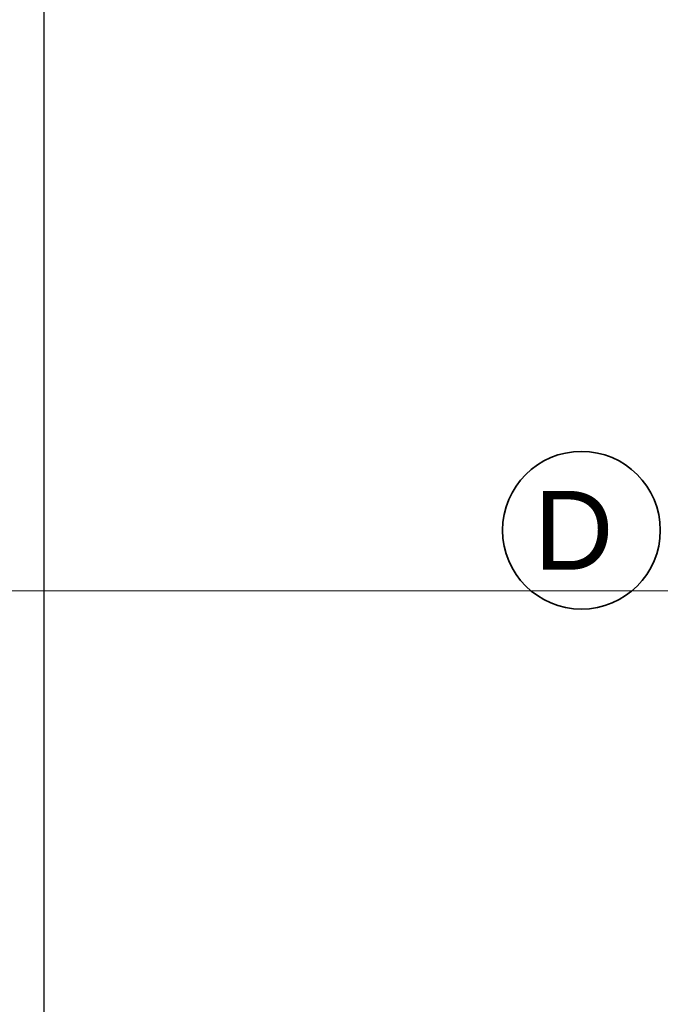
# Model space of a CAD drawing. Header units: millimetres. Extents: x -34676 to 172266, y 39940 to 476087.
# Tile 79 of 256: x 17134 to 19571, y 287969 to 291715. Entities that reach past the tile are written whole.
import ezdxf

# ---------------------------------------------------------------- set-up
doc = ezdxf.new("R2010")
doc.units = ezdxf.units.MM
doc.header["$MEASUREMENT"] = 0
for name, color, linetype in [('#podkład', 252, 'Continuous'), ('_TABELA', 7, 'Continuous'), ('Konstrukcja - Siatka mod', 7, 'Continuous'), ('Konstrukcja - Stropy', 7, 'Continuous')]:
    doc.layers.add(name, color=color, linetype=linetype)
doc.styles.add('MtXpl_Arial', font='arial.ttf', dxfattribs={"height": 0.2})

# ---------------------------------------------------------------- blocks, each defined once
blk = doc.blocks.new('UHYGFFFF')
at = {"layer": 'Konstrukcja - Siatka mod', "color": 252, "linetype": 'Continuous', "lineweight": 35, "ltscale": 100}
blk.add_circle((18880, 395912.6), 300, dxfattribs=at)
at = {"layer": 'Konstrukcja - Stropy', "color": 252, "linetype": 'Continuous', "lineweight": 13, "ltscale": 100}
blk.add_line((19937.5, 395682.7), (13277.5, 395682.7), dxfattribs=at)
blk.add_line((19937.5, 395682.7), (13277.5, 395682.7), dxfattribs=at)
at = {"layer": 'Konstrukcja - Siatka mod', "color": 252, "linetype": 'Continuous', "lineweight": 13, "style": 'MtXpl_Arial'}
blk.add_text('D', height=300, dxfattribs=at).set_placement((18699.1, 395762.6))

msp = doc.modelspace()

# ---------------------------------------------------------------- linework, layer by layer
at = {"layer": '_TABELA', "color": 7}
msp.add_lwpolyline([(56125.1, 294972), (17225.1, 294972), (17225.1, 266492), (56125.1, 266492)], close=True, dxfattribs=at)

# ---------------------------------------------------------------- block references
at = {"layer": '#podkład'}
msp.add_blockref('UHYGFFFF', (390.9, -106139.9), dxfattribs=at)

doc.saveas('drawing.dxf')
